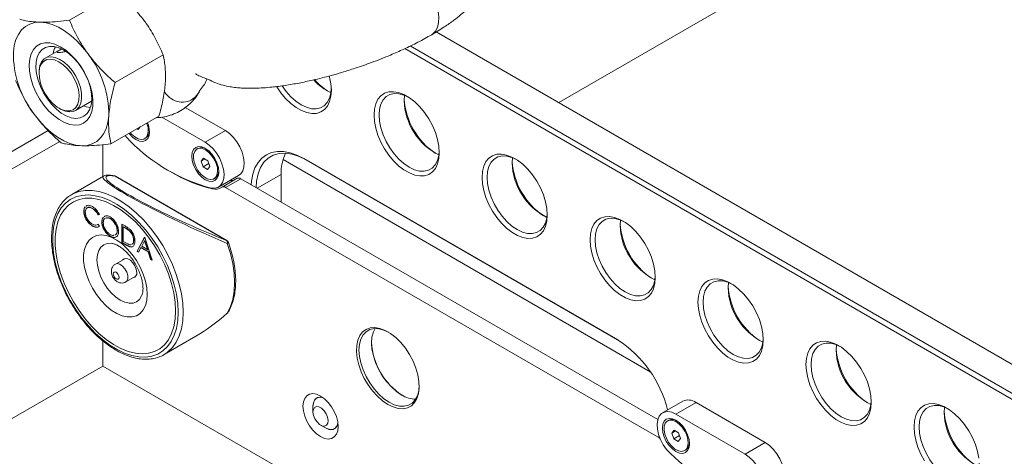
# Model space of a CAD drawing. Header units: millimetres. Extents: x -1492 to 1019, y -120 to 1280.
# Tile 13 of 20: x 436 to 714, y 721 to 844. Entities that reach past the tile are written whole.
import ezdxf

# ---------------------------------------------------------------- set-up
doc = ezdxf.new("R2010")
doc.units = ezdxf.units.MM

msp = doc.modelspace()

# ---------------------------------------------------------------- linework, layer by layer
at = {"color": 7, "linetype": 'Continuous', "lineweight": 15}
for p, q in [((588.24, 820.82), (683.68, 875.92)), ((464.02, 851.82), (450.5, 844.01)), ((904.93, 638), (553.77, 840.72)), ((448.24, 835.96), (443.68, 833.33)), ((899.88, 631.11), (544.92, 836.03)), ((546.46, 836.77), (900.6, 632.33)), ((476.87, 834.27), (463.34, 826.46)), ((441.92, 829.44), (441.92, 829.03)), ((452.18, 818.61), (456.74, 821.24)), ((544.73, 821.44), (544.84, 822.9)), ((447.58, 819.23), (447.93, 819.03)), ((494.38, 812.95), (483.1, 819.46)), ((475.7, 817.04), (462.17, 809.23)), ((488.72, 809.68), (476.53, 816.72)), ((444.52, 812.97), (254.41, 703.22)), ((469.86, 813.27), (469.53, 813.48)), ((470.43, 814), (469.86, 813.27)), ((494.38, 812.95), (488.72, 809.68)), ((447.74, 809.93), (255.17, 698.77)), ((471.69, 810.69), (472.03, 810.88)), ((459.88, 800.61), (459.88, 808.99)), ((486.73, 807.97), (486.39, 807.77)), ((487.57, 804.35), (488.22, 805.19)), ((488.6, 804.95), (487.57, 804.35)), ((488.15, 802.76), (487.57, 804.35)), ((488.22, 805.19), (489.45, 804.43)), ((489.45, 804.43), (490.03, 802.84)), ((510.63, 804.79), (614.02, 745.1)), ((516.45, 805.11), (604.84, 754.08)), ((516.45, 805.11), (517.16, 804.7)), ((604.9, 754.05), (517.16, 804.7)), ((575.14, 803.88), (575.24, 805.34)), ((489.72, 803.67), (488.15, 802.76)), ((489.38, 802), (488.15, 802.76)), ((490.03, 802.84), (489.38, 802)), ((460.04, 800.11), (451.12, 794.96)), ((459.88, 800.61), (459.88, 800.02)), ((494.75, 782.05), (463.36, 800.16)), ((494.81, 782.02), (463.43, 800.14)), ((491.21, 799.42), (491.55, 799.62)), ((492.47, 797.06), (498.13, 800.33)), ((497.7, 799.53), (493.45, 797.08)), ((498.7, 799.43), (494.45, 796.98)), ((498.7, 799.43), (616.13, 731.64)), ((510.08, 792.86), (510.08, 800.61)), ((494.45, 796.98), (616.23, 726.69)), ((454.61, 790.3), (454.54, 790.26)), ((455.24, 791.69), (455.39, 791.82)), ((457, 791.08), (456.93, 791.04)), ((455.18, 788.12), (455.11, 788.08)), ((458.92, 789.34), (458.56, 789.24)), ((458.63, 789.28), (458.56, 789.24)), ((458.99, 789.39), (458.63, 789.28)), ((460.32, 788.78), (460.47, 788.92)), ((462.03, 788.18), (461.96, 788.14)), ((605.54, 786.33), (605.65, 787.79)), ((457.03, 786.15), (456.96, 786.11)), ((458.38, 786.52), (458.63, 786.62)), ((458.56, 786.58), (458.92, 786.07)), ((458.83, 786.01), (458.66, 785.91)), ((459.68, 787.32), (459.61, 787.28)), ((464, 784.86), (463.92, 784.82)), ((465.25, 786.64), (466.16, 786.12)), ((465.25, 781.46), (465.25, 786.64)), ((465.32, 781.5), (465.32, 786.6)), ((465.72, 785.92), (465.65, 785.88)), ((465.65, 785.88), (465.65, 781.76)), ((465.97, 785.69), (465.65, 785.88)), ((466.04, 785.73), (465.72, 785.92)), ((466.04, 785.73), (465.97, 785.69)), ((467.42, 784.79), (467.35, 784.75)), ((462.05, 783.25), (461.97, 783.21)), ((468.6, 782.13), (468.53, 782.09)), ((469.51, 779), (471.64, 782.95)), ((469.58, 779.04), (471.68, 782.93)), ((471.66, 781.93), (470.85, 780.42)), ((471.64, 782.95), (471.7, 782.92)), ((471.73, 781.97), (471.66, 781.93)), ((472.45, 779.49), (471.66, 781.93)), ((471.7, 782.92), (473.77, 776.54)), ((472.53, 779.53), (471.73, 781.97)), ((465.32, 781.5), (465.25, 781.46)), ((466.64, 780.65), (465.25, 781.46)), ((466.71, 780.69), (465.32, 781.5)), ((465.65, 781.76), (466.17, 781.46)), ((466.71, 780.69), (466.64, 780.65)), ((469.58, 779.04), (469.51, 779)), ((469.98, 778.81), (469.58, 779.04)), ((470.63, 780.01), (469.95, 778.74)), ((470.7, 780.05), (470.63, 780.01)), ((472.67, 778.84), (470.63, 780.01)), ((472.74, 778.88), (470.7, 780.05)), ((470.85, 780.42), (472.45, 779.49)), ((472.53, 779.53), (472.45, 779.49)), ((466.24, 777.01), (463.42, 775.38)), ((469.95, 778.74), (469.51, 779)), ((472.74, 778.88), (472.67, 778.84)), ((473.33, 776.79), (472.67, 778.84)), ((473.4, 776.83), (472.74, 778.88)), ((473.4, 776.83), (473.33, 776.79)), ((473.77, 776.54), (473.33, 776.79)), ((473.74, 776.64), (473.4, 776.83)), ((466.32, 770.36), (469.14, 771.99)), ((635.95, 768.78), (636.05, 770.24)), ((470.91, 766.67), (470.96, 766.8)), ((477.12, 749.93), (486.04, 755.07)), ((459.88, 746.72), (459.88, 753.77)), ((666.36, 751.23), (666.46, 752.68)), ((477.8, 750.36), (477.12, 749.93)), ((255.17, 628.54), (459.88, 746.72)), ((780.44, 561.66), (459.88, 746.72)), ((519.06, 735.42), (519.06, 733.78)), ((623.15, 736.82), (617.49, 733.55)), ((626.9, 736.44), (621.24, 733.18)), ((646.41, 725.18), (626.9, 736.44)), ((696.76, 733.67), (696.86, 735.13)), ((640.75, 721.92), (621.24, 733.18)), ((521.18, 730.11), (522.6, 729.29)), ((619.24, 731.47), (618.9, 731.27)), ((620.08, 727.86), (620.73, 728.69)), ((621.11, 728.45), (620.08, 727.86)), ((620.66, 726.26), (620.08, 727.86)), ((622.24, 727.18), (620.66, 726.26)), ((620.73, 728.69), (621.96, 727.93)), ((622.54, 726.34), (621.89, 725.51)), ((621.96, 727.93), (622.54, 726.34)), ((621.89, 725.51), (620.66, 726.26)), ((646.41, 725.18), (640.75, 721.92)), ((623.72, 722.92), (624.06, 723.12))]:
    msp.add_line(p, q, dxfattribs=at)
at = {"color": 8, "linetype": 'Continuous', "lineweight": 15}
for p, q in [((510.08, 800.61), (503.37, 796.73)), ((490.99, 796.71), (490.73, 796.56)), ((616.23, 726.69), (616.56, 726.88))]:
    msp.add_line(p, q, dxfattribs=at)
at = {"color": 8, "linetype": 'Continuous', "lineweight": 15, "flags": 128}
for points in [[(553.83, 848.28), (554.29, 846.53), (554.5, 844.86), (554.44, 843.33), (554.12, 841.99), (553.55, 840.9), (552.75, 840.1), (552.46, 839.96)], [(463.36, 800.16), (463.42, 800.14), (463.43, 800.14)], [(451.19, 795), (451.51, 795.17), (453.14, 795.81), (454.93, 796.14), (456.84, 796.14), (458.85, 795.83), (460.93, 795.19), (463.05, 794.25), (465.19, 793.02), (467.32, 791.51), (469.4, 789.74), (471.4, 787.73), (473.32, 785.52), (475.1, 783.13), (476.74, 780.6), (478.21, 777.96), (479.48, 775.24), (480.55, 772.49), (481.4, 769.73), (482.01, 767.01), (482.38, 764.37), (482.51, 761.83)], [(494.81, 782.02), (494.81, 782.02), (494.75, 782.05)], [(462.56, 781.2), (462.27, 781.24), (461.14, 781.19), (460.14, 780.83), (459.33, 780.15), (458.73, 779.19), (458.35, 777.99), (458.23, 776.59), (458.35, 775.05), (458.73, 773.41), (459.33, 771.76), (460.14, 770.15), (461.14, 768.63), (462.27, 767.28), (463.49, 766.14), (464.77, 765.26), (466.04, 764.67), (467.27, 764.39), (468.4, 764.44), (469.39, 764.81), (470.21, 765.48), (470.81, 766.44), (470.91, 766.67)], [(495.25, 781.49), (495.25, 781.45), (495.23, 781.39), (495.16, 781.32), (495.06, 781.25), (494.94, 781.17)], [(463.41, 775.38), (463.95, 775.52), (464.67, 775.34), (465.42, 774.83), (466.1, 774.05), (466.61, 773.12), (466.88, 772.15), (466.88, 771.28), (466.61, 770.62), (466.32, 770.36)], [(482.51, 761.83), (482.38, 759.44), (482.01, 757.22), (481.4, 755.21), (480.55, 753.43), (479.48, 751.91), (478.21, 750.67), (477.8, 750.36)]]:
    msp.add_lwpolyline(points, dxfattribs=at)
at = {"color": 7, "linetype": 'Continuous', "lineweight": 15, "flags": 128}
for points in [[(442.28, 843.47), (440.75, 843.35), (439.34, 842.94), (438.08, 842.25), (437, 841.27), (436.1, 840.04), (435.41, 838.56), (434.94, 836.88), (434.69, 835.01)], [(455.72, 834.54), (454.2, 836.45), (452.58, 838.19), (450.88, 839.71), (449.14, 841), (447.37, 842.04), (445.63, 842.81), (443.92, 843.28), (442.28, 843.47)], [(452.01, 814.49), (453.32, 814.62), (454.49, 815.09), (455.47, 815.87), (456.23, 816.95), (456.77, 818.29), (457.05, 819.85), (457.08, 821.59), (456.85, 823.46), (456.37, 825.41), (455.65, 827.37), (454.72, 829.3), (453.6, 831.14), (452.31, 832.83), (450.91, 834.32), (449.43, 835.58), (447.91, 836.57), (446.39, 837.25), (444.93, 837.61), (443.56, 837.64), (442.32, 837.34), (441.24, 836.72), (440.37, 835.78), (439.71, 834.57), (439.3, 833.12), (439.14, 831.46), (439.24, 829.64), (439.6, 827.73), (440.2, 825.77), (441.03, 823.81), (442.06, 821.92), (443.27, 820.15), (444.62, 818.55), (446.06, 817.17), (447.57, 816.05), (449.09, 815.21), (450.59, 814.68), (452.01, 814.49)], [(452.31, 816.39), (450.99, 816.58), (449.61, 817.09), (448.2, 817.91), (446.81, 819), (445.49, 820.33), (444.28, 821.86), (443.22, 823.55), (442.35, 825.33), (441.68, 827.14), (441.25, 828.94), (441.06, 830.66), (441.12, 832.25), (441.44, 833.66), (441.99, 834.83), (442.77, 835.74), (443.74, 836.35), (444.88, 836.65), (446.15, 836.62), (447.51, 836.27), (448.91, 835.6), (450.32, 834.65), (451.67, 833.43), (452.94, 831.99), (454.08, 830.38), (455.05, 828.64), (455.83, 826.83), (456.38, 825.02), (456.69, 823.25), (456.76, 821.59), (456.57, 820.09), (456.13, 818.79), (455.46, 817.75), (454.58, 816.98), (453.52, 816.52), (452.31, 816.39)], [(441.92, 829.44), (441.94, 829.95), (442.16, 831.25), (442.64, 832.32), (443.35, 833.11), (444.26, 833.58), (445.33, 833.73)], [(445.13, 833.07), (444.09, 832.92), (443.21, 832.44), (442.54, 831.65), (442.1, 830.58), (441.92, 829.28), (442.01, 827.83), (442.35, 826.27), (442.94, 824.69), (443.75, 823.17), (444.73, 821.76), (445.85, 820.54), (447.05, 819.57), (448.27, 818.88), (449.46, 818.52), (450.56, 818.49), (451.53, 818.81), (452.31, 819.45), (452.86, 820.39), (453.17, 821.57), (453.22, 822.96), (453, 824.47), (452.53, 826.05), (451.83, 827.61), (450.93, 829.09), (449.88, 830.41), (448.71, 831.51), (447.49, 832.34), (446.28, 832.87), (445.13, 833.07)], [(445.33, 833.73), (446.51, 833.53), (447.75, 833.01), (449.01, 832.18), (450.21, 831.07), (451.32, 829.74), (452.28, 828.25), (453.05, 826.66), (453.59, 825.04), (453.89, 823.46), (453.92, 821.99), (453.7, 820.69), (453.22, 819.62), (452.51, 818.83), (451.6, 818.35), (450.53, 818.21), (449.35, 818.4), (448.11, 818.93), (447.93, 819.03)], [(523.66, 828.28), (523.73, 828.03), (524.1, 826.11), (524.23, 824.3), (524.1, 822.62), (523.73, 821.14), (523.12, 819.88), (522.29, 818.89), (521.26, 818.2), (520.06, 817.81), (518.73, 817.75), (517.29, 818.01), (515.79, 818.58), (514.28, 819.46), (512.78, 820.61), (511.34, 822.01), (510.01, 823.62), (508.85, 825.32)], [(510.38, 825.52), (511.5, 823.97), (512.84, 822.48), (514.27, 821.21), (515.74, 820.21), (517.22, 819.51), (518.64, 819.13), (519.98, 819.08), (521.2, 819.36), (522.24, 819.96), (523.09, 820.87), (523.72, 822.06), (524.1, 823.48), (524.22, 824.72)], [(536.25, 817.36), (536.37, 819.03), (536.75, 820.51), (537.36, 821.77), (538.19, 822.76), (539.21, 823.45), (540.41, 823.84), (541.75, 823.9), (543.18, 823.64), (544.68, 823.07), (546.2, 822.19), (547.7, 821.04), (549.13, 819.64), (550.47, 818.03), (551.67, 816.26), (552.69, 814.38), (553.52, 812.43), (554.13, 810.48), (554.51, 808.56), (554.63, 806.74), (554.51, 805.07), (554.13, 803.58), (553.52, 802.33), (552.69, 801.34), (551.67, 800.65), (550.47, 800.26), (549.13, 800.2), (547.7, 800.46), (546.2, 801.03), (544.68, 801.91), (543.18, 803.06), (541.75, 804.46), (540.41, 806.06), (539.21, 807.83), (538.19, 809.72), (537.36, 811.66), (536.75, 813.62), (536.37, 815.54), (536.25, 817.36)], [(545.8, 822.45), (544.67, 822.96), (543.25, 823.34), (541.9, 823.39), (540.69, 823.11), (539.65, 822.51), (538.8, 821.6), (538.17, 820.41), (537.79, 818.98), (537.66, 817.36)], [(454.4, 819.89), (455.17, 819.64), (456.45, 819.45)], [(440.53, 817.62), (442.04, 815.71), (443.66, 813.97), (445.36, 812.45), (447.11, 811.15), (448.87, 810.12), (450.62, 809.35), (452.32, 808.87), (453.96, 808.69)], [(453.96, 808.69), (455.49, 808.8), (456.9, 809.21), (458.16, 809.91), (459.25, 810.89), (460.14, 812.12), (460.83, 813.59), (461.31, 815.28), (461.55, 817.15)], [(537.66, 817.36), (537.79, 815.58), (538.17, 813.71), (538.8, 811.8), (539.65, 809.91), (540.69, 808.1), (541.9, 806.42), (543.25, 804.93), (544.67, 803.66), (546.15, 802.66), (547.62, 801.96), (549.05, 801.57), (550.39, 801.52), (551.6, 801.8), (552.65, 802.41), (553.5, 803.32), (554.12, 804.5), (554.5, 805.93), (554.63, 807.16)], [(473.03, 812.62), (472.9, 811.55), (472.52, 810.71), (471.91, 810.14), (471.12, 809.9), (470.2, 809.99), (469.21, 810.41), (468.22, 811.13), (467.3, 812.1), (467.25, 812.16)], [(467.66, 812.34), (467.96, 811.99), (468.86, 811.2), (469.79, 810.68), (470.68, 810.47), (471.47, 810.58), (472.09, 811.01), (472.51, 811.73), (472.68, 812.68), (472.61, 813.79), (472.29, 814.98)], [(498.13, 800.33), (498.7, 800.78), (499.27, 801.62), (499.6, 802.71), (499.68, 804), (499.51, 805.42), (499.09, 806.91), (498.45, 808.39), (497.62, 809.8), (496.63, 811.07), (495.53, 812.14), (494.38, 812.95)], [(466.18, 811.55), (466.6, 810.99), (467.67, 809.85)], [(490.27, 796.81), (491.33, 796.72), (492.27, 796.96), (493.04, 797.51), (493.61, 798.35), (493.94, 799.44), (494.02, 800.73), (493.85, 802.15), (493.44, 803.64), (492.8, 805.13), (491.96, 806.54), (490.97, 807.81), (489.87, 808.87), (488.72, 809.68)], [(492.55, 801.35), (492.41, 800.28), (492.03, 799.44), (491.43, 798.88), (490.64, 798.63), (489.72, 798.73), (488.73, 799.15), (487.74, 799.87), (486.82, 800.84), (486.03, 802), (485.42, 803.26), (485.04, 804.54), (484.91, 805.76), (485.04, 806.83), (485.42, 807.67), (486.03, 808.23), (486.82, 808.48), (487.74, 808.38), (488.73, 807.96), (489.72, 807.24), (490.64, 806.27), (491.43, 805.11), (492.03, 803.85), (492.41, 802.57), (492.55, 801.35)], [(491.8, 803.72), (491.26, 804.9), (490.53, 805.98), (489.67, 806.89), (488.75, 807.56), (487.84, 807.93), (486.99, 807.98), (486.28, 807.7), (485.75, 807.12), (485.45, 806.28), (485.4, 805.24), (485.6, 804.07), (486.04, 802.88), (486.68, 801.73), (487.48, 800.73), (488.38, 799.93), (489.31, 799.41), (490.2, 799.2), (490.98, 799.31), (491.61, 799.75), (492.02, 800.46), (492.2, 801.41), (492.13, 802.53), (491.8, 803.72)], [(501.64, 797.73), (501.73, 798.7), (502.11, 800.68), (502.73, 802.44), (503.59, 803.96), (504.67, 805.2), (505.95, 806.14), (507.41, 806.78), (509.02, 807.09), (510.77, 807.08), (512.61, 806.74), (514.51, 806.08), (516.45, 805.11)], [(517.16, 804.7), (515.14, 805.69), (513.17, 806.34), (511.28, 806.61), (509.51, 806.52), (507.89, 806.05), (506.47, 805.23), (505.26, 804.06), (504.29, 802.58), (503.59, 800.8), (503.16, 798.77), (503.02, 796.94)], [(566.65, 799.8), (566.78, 801.48), (567.15, 802.96), (567.76, 804.22), (568.59, 805.2), (569.62, 805.9), (570.82, 806.29), (572.15, 806.35), (573.59, 806.09), (575.09, 805.51), (576.6, 804.64), (578.1, 803.48), (579.54, 802.09), (580.87, 800.48), (582.07, 798.71), (583.1, 796.83), (583.93, 794.88), (584.54, 792.92), (584.91, 791.01), (585.04, 789.19), (584.91, 787.51), (584.54, 786.03), (583.93, 784.78), (583.1, 783.79), (582.07, 783.09), (580.87, 782.71), (579.54, 782.64), (578.1, 782.9), (576.6, 783.48), (575.09, 784.36), (573.59, 785.51), (572.15, 786.91), (570.82, 788.51), (569.62, 790.28), (568.59, 792.16), (567.76, 794.11), (567.15, 796.07), (566.78, 797.98), (566.65, 799.8)], [(576.21, 804.89), (575.08, 805.4), (573.65, 805.79), (572.31, 805.84), (571.1, 805.56), (570.05, 804.96), (569.2, 804.05), (568.58, 802.86), (568.2, 801.43), (568.07, 799.8)], [(568.07, 799.8), (568.2, 798.03), (568.58, 796.16), (569.2, 794.25), (570.05, 792.36), (571.1, 790.55), (572.31, 788.87), (573.65, 787.37), (575.08, 786.11), (576.55, 785.11), (578.03, 784.4), (579.46, 784.02), (580.8, 783.97), (582.01, 784.25), (583.05, 784.85), (583.9, 785.76), (584.53, 786.95), (584.91, 788.38), (585.03, 789.61)], [(481.09, 761.83), (480.97, 764.32), (480.6, 766.91), (479.99, 769.58), (479.14, 772.28), (478.08, 774.97), (476.81, 777.63), (475.35, 780.21), (473.72, 782.67), (471.95, 784.98), (470.06, 787.12), (468.08, 789.04), (466.03, 790.72), (463.94, 792.14), (461.85, 793.27), (459.77, 794.11), (457.75, 794.64), (455.81, 794.85), (453.98, 794.74), (452.28, 794.32), (450.73, 793.58), (449.36, 792.53), (448.19, 791.2), (447.24, 789.6), (446.51, 787.76), (446.02, 785.69), (445.77, 783.43), (445.77, 781.01), (446.02, 778.47), (446.51, 775.83), (447.24, 773.14), (448.19, 770.44), (449.36, 767.76), (450.73, 765.14), (452.28, 762.61), (453.98, 760.22), (455.81, 757.99), (457.75, 755.96), (459.77, 754.16), (461.85, 752.61), (463.94, 751.33), (466.03, 750.34), (468.08, 749.65), (470.06, 749.28), (471.95, 749.23), (473.72, 749.5), (475.35, 750.08), (476.81, 750.98), (478.08, 752.17), (479.14, 753.63), (479.99, 755.36), (480.6, 757.32), (480.97, 759.49), (481.09, 761.83)], [(480.39, 762.24), (480.26, 764.72), (479.87, 767.31), (479.24, 769.98), (478.37, 772.67), (477.27, 775.36), (475.96, 778), (474.46, 780.54), (472.79, 782.96), (470.98, 785.21), (469.06, 787.26), (467.05, 789.08), (464.98, 790.64), (462.89, 791.92), (460.81, 792.9), (458.77, 793.56), (456.8, 793.9), (454.93, 793.9), (453.19, 793.58), (451.6, 792.92), (450.19, 791.95), (448.99, 790.68), (448, 789.13), (447.24, 787.31), (446.73, 785.27), (446.48, 783.02), (446.48, 780.61), (446.73, 778.06), (447.24, 775.43), (448, 772.74), (448.99, 770.05), (450.19, 767.38), (451.6, 764.79), (453.19, 762.3), (454.93, 759.96), (456.8, 757.81), (458.77, 755.87), (460.81, 754.17), (462.89, 752.75), (464.98, 751.62), (467.05, 750.8), (469.06, 750.3), (470.98, 750.13), (472.79, 750.29), (474.46, 750.78), (475.96, 751.59), (477.27, 752.72), (478.37, 754.13), (479.24, 755.82), (479.87, 757.75), (480.26, 759.9), (480.39, 762.24)], [(480.39, 762.24), (480.26, 764.72), (479.87, 767.31), (479.24, 769.98), (478.37, 772.67), (477.27, 775.36), (475.96, 778), (474.46, 780.54), (472.79, 782.96), (470.98, 785.21), (469.06, 787.26), (467.05, 789.08), (464.98, 790.64), (462.89, 791.92), (460.81, 792.9), (458.77, 793.56), (456.8, 793.9), (454.93, 793.9), (453.19, 793.58), (451.6, 792.92), (450.19, 791.95), (448.99, 790.68), (448, 789.13), (447.24, 787.31), (446.73, 785.27), (446.48, 783.02), (446.48, 780.61), (446.73, 778.06), (447.24, 775.43), (448, 772.74), (448.99, 770.05), (450.19, 767.38), (451.6, 764.79), (453.19, 762.3), (454.93, 759.96), (456.8, 757.81), (458.77, 755.87), (460.81, 754.17), (462.89, 752.75), (464.98, 751.62), (467.05, 750.8), (469.06, 750.3), (470.98, 750.13), (472.79, 750.29), (474.46, 750.78), (475.96, 751.59), (477.27, 752.72), (478.37, 754.13), (479.24, 755.82), (479.87, 757.75), (480.26, 759.9), (480.39, 762.24)], [(597.06, 782.25), (597.18, 783.92), (597.56, 785.41), (598.17, 786.66), (599, 787.65), (600.03, 788.35), (601.22, 788.73), (602.56, 788.8), (603.99, 788.54), (605.49, 787.96), (607.01, 787.08), (608.51, 785.93), (609.94, 784.53), (611.28, 782.93), (612.48, 781.16), (613.51, 779.28), (614.34, 777.33), (614.95, 775.37), (615.32, 773.46), (615.44, 771.64), (615.32, 769.96), (614.95, 768.48), (614.34, 767.22), (613.51, 766.24), (612.48, 765.54), (611.28, 765.15), (609.94, 765.09), (608.51, 765.35), (607.01, 765.93), (605.49, 766.8), (603.99, 767.96), (602.56, 769.35), (601.22, 770.96), (600.03, 772.73), (599, 774.61), (598.17, 776.56), (597.56, 778.52), (597.18, 780.43), (597.06, 782.25)], [(606.61, 787.34), (605.49, 787.85), (604.06, 788.23), (602.72, 788.29), (601.5, 788.01), (600.46, 787.4), (599.61, 786.49), (598.98, 785.31), (598.6, 783.88), (598.47, 782.25)], [(472.37, 766.87), (472.24, 768.69), (471.86, 770.61), (471.23, 772.56), (470.38, 774.51), (469.33, 776.38), (468.11, 778.13), (466.75, 779.7), (465.3, 781.05), (463.8, 782.15), (462.28, 782.95), (460.79, 783.43), (459.38, 783.59), (458.09, 783.42), (456.95, 782.92), (456, 782.11), (455.26, 781), (454.75, 779.64), (454.49, 778.06), (454.49, 776.31), (454.75, 774.43), (455.26, 772.49), (456, 770.53), (456.95, 768.61), (458.09, 766.8), (459.38, 765.13), (460.79, 763.66), (462.28, 762.44), (463.8, 761.49), (465.3, 760.84), (466.75, 760.51), (468.11, 760.52), (469.33, 760.86), (470.38, 761.52), (471.23, 762.48), (471.86, 763.72), (472.24, 765.19), (472.37, 766.87)], [(598.47, 782.25), (598.6, 780.47), (598.98, 778.6), (599.61, 776.69), (600.46, 774.81), (601.5, 772.99), (602.72, 771.32), (604.06, 769.82), (605.49, 768.55), (606.96, 767.55), (608.43, 766.85), (609.86, 766.47), (611.2, 766.42), (612.41, 766.7), (613.46, 767.3), (614.31, 768.21), (614.93, 769.4), (615.31, 770.83), (615.44, 772.06)], [(494.94, 761.61), (495.83, 763.42), (496.48, 765.47), (496.87, 767.74), (497, 770.2), (496.87, 772.81), (496.48, 775.53), (495.83, 778.33), (494.94, 781.17)], [(469.43, 773.06), (469.3, 773.97), (468.93, 774.92), (468.37, 775.79), (467.67, 776.48), (466.94, 776.9), (466.24, 777.01), (465.68, 776.79), (465.47, 776.57)], [(462.87, 772.25), (462.82, 772.65), (462.88, 772.96), (463.07, 773.16), (463.33, 773.2), (463.65, 773.09), (463.95, 772.83), (464.21, 772.47), (464.39, 772.06), (464.44, 771.67), (464.37, 771.35), (464.19, 771.16), (463.92, 771.11), (463.61, 771.23), (463.3, 771.49), (463.04, 771.85), (462.87, 772.25)], [(627.46, 764.7), (627.59, 766.37), (627.96, 767.86), (628.57, 769.11), (629.4, 770.1), (630.43, 770.79), (631.63, 771.18), (632.96, 771.24), (634.4, 770.98), (635.9, 770.41), (637.42, 769.53), (638.91, 768.38), (640.35, 766.98), (641.68, 765.37), (642.88, 763.61), (643.91, 761.72), (644.74, 759.78), (645.35, 757.82), (645.72, 755.9), (645.85, 754.08), (645.72, 752.41), (645.35, 750.92), (644.74, 749.67), (643.91, 748.68), (642.88, 747.99), (641.68, 747.6), (640.35, 747.54), (638.91, 747.8), (637.42, 748.37), (635.9, 749.25), (634.4, 750.4), (632.96, 751.8), (631.63, 753.41), (630.43, 755.18), (629.4, 757.06), (628.57, 759.01), (627.96, 760.96), (627.59, 762.88), (627.46, 764.7)], [(637.02, 769.79), (635.89, 770.3), (634.46, 770.68), (633.12, 770.73), (631.91, 770.45), (630.86, 769.85), (630.02, 768.94), (629.39, 767.75), (629.01, 766.32), (628.88, 764.7)], [(628.88, 764.7), (629.01, 762.92), (629.39, 761.05), (630.02, 759.14), (630.86, 757.25), (631.91, 755.44), (633.12, 753.76), (634.46, 752.27), (635.89, 751), (637.36, 750), (638.84, 749.3), (640.27, 748.92), (641.61, 748.86), (642.82, 749.14), (643.86, 749.75), (644.71, 750.66), (645.34, 751.84), (645.72, 753.27), (645.84, 754.5)], [(494.97, 761.6), (494.96, 761.6), (494.94, 761.61)], [(540.14, 735.91), (538.64, 736.92), (537.19, 738.19), (535.83, 739.69), (534.58, 741.38), (533.5, 743.2), (532.61, 745.11), (531.94, 747.04), (531.5, 748.95), (531.31, 750.78), (531.37, 752.47), (531.69, 753.98), (532.24, 755.27), (533.03, 756.29), (534.02, 757.01), (535.19, 757.43), (536.5, 757.52), (537.91, 757.28), (539.39, 756.72), (540.89, 755.85), (542.36, 754.71), (543.78, 753.31), (545.09, 751.71), (546.25, 749.95), (547.24, 748.08), (548.03, 746.15), (548.59, 744.22), (548.9, 742.35), (548.97, 740.58), (548.78, 738.98), (548.34, 737.57), (547.66, 736.42), (546.77, 735.54), (545.69, 734.97), (544.45, 734.71), (543.08, 734.79), (541.63, 735.19), (540.14, 735.91)], [(540.32, 756.21), (539.02, 756.82), (537.59, 757.2), (536.25, 757.25), (535.04, 756.97), (533.99, 756.37), (533.14, 755.46), (532.52, 754.27), (532.13, 752.84), (532.01, 751.22), (532.13, 749.44), (532.52, 747.57), (533.14, 745.66), (533.99, 743.77), (535.04, 741.96), (536.25, 740.28), (537.59, 738.79), (539.02, 737.52), (540.49, 736.52)], [(544.03, 738.56), (542.55, 739.56), (541.12, 740.83), (539.78, 742.32), (538.57, 744), (537.53, 745.81), (536.68, 747.7), (536.05, 749.61), (535.67, 751.48), (535.54, 753.26), (535.67, 754.88), (536.05, 756.31), (536.53, 757.27)], [(657.87, 747.14), (658, 748.82), (658.37, 750.3), (658.98, 751.56), (659.81, 752.55), (660.84, 753.24), (662.03, 753.63), (663.37, 753.69), (664.81, 753.43), (666.3, 752.85), (667.82, 751.98), (669.32, 750.83), (670.76, 749.43), (672.09, 747.82), (673.29, 746.05), (674.32, 744.17), (675.15, 742.22), (675.76, 740.27), (676.13, 738.35), (676.25, 736.53), (676.13, 734.86), (675.76, 733.37), (675.15, 732.12), (674.32, 731.13), (673.29, 730.43), (672.09, 730.05), (670.76, 729.99), (669.32, 730.25), (667.82, 730.82), (666.3, 731.7), (664.81, 732.85), (663.37, 734.25), (662.03, 735.85), (660.84, 737.62), (659.81, 739.51), (658.98, 741.45), (658.37, 743.41), (658, 745.33), (657.87, 747.14)], [(667.42, 752.24), (666.3, 752.75), (664.87, 753.13), (663.53, 753.18), (662.32, 752.9), (661.27, 752.3), (660.42, 751.39), (659.8, 750.2), (659.41, 748.77), (659.28, 747.14)], [(659.28, 747.14), (659.41, 745.37), (659.8, 743.5), (660.42, 741.59), (661.27, 739.7), (662.32, 737.89), (663.53, 736.21), (664.87, 734.71), (666.3, 733.45), (667.77, 732.45), (669.24, 731.75), (670.67, 731.36), (672.01, 731.31), (673.22, 731.59), (674.27, 732.2), (675.12, 733.1), (675.74, 734.29), (676.13, 735.72), (676.25, 736.95)], [(540.49, 736.52), (541.96, 735.82), (543.39, 735.44), (544.73, 735.38), (545.94, 735.66), (546.99, 736.27), (547.84, 737.18), (548.46, 738.36), (548.85, 739.79), (548.97, 741.22)], [(521.18, 726.84), (520.08, 727.62), (519.04, 728.65), (518.1, 729.87), (517.31, 731.23), (516.72, 732.65), (516.36, 734.07), (516.23, 735.42), (516.36, 736.62), (516.72, 737.61), (517.31, 738.36), (518.1, 738.81), (519.04, 738.95), (520.08, 738.77), (521.18, 738.28), (522.28, 737.5), (523.33, 736.47), (524.27, 735.25), (525.05, 733.89), (525.64, 732.47), (526.01, 731.05), (526.13, 729.7), (526.01, 728.5), (525.64, 727.51), (525.05, 726.76), (524.27, 726.31), (523.33, 726.17), (522.28, 726.35), (521.18, 726.84)], [(519.06, 735.42), (519.16, 736.32), (519.51, 737.15), (520.09, 737.7), (520.86, 737.93), (521.75, 737.83), (521.95, 737.76)], [(521.95, 737.76), (521.19, 737.93), (520.37, 737.83), (519.71, 737.4), (519.27, 736.67), (519.07, 735.69), (519.06, 735.42)], [(519.06, 733.69), (519.22, 732.77), (519.61, 731.83), (520.19, 730.97), (520.89, 730.3), (521.63, 729.91), (522.31, 729.83), (522.86, 730.09), (523.2, 730.64), (523.3, 731.42), (523.15, 732.34), (522.76, 733.29), (522.18, 734.15), (521.48, 734.82), (520.74, 735.21), (520.06, 735.29), (519.51, 735.03), (519.16, 734.48), (519.06, 733.69)], [(688.28, 729.59), (688.4, 731.27), (688.77, 732.75), (689.38, 734), (690.21, 734.99), (691.24, 735.69), (692.44, 736.07), (693.78, 736.14), (695.21, 735.88), (696.71, 735.3), (698.23, 734.43), (699.72, 733.27), (701.16, 731.87), (702.5, 730.27), (703.69, 728.5), (704.72, 726.62), (705.55, 724.67), (706.16, 722.71), (706.54, 720.8)], [(697.83, 734.68), (696.7, 735.19), (695.27, 735.58), (693.93, 735.63), (692.72, 735.35), (691.68, 734.74), (690.83, 733.83), (690.2, 732.65), (689.82, 731.22), (689.69, 729.59)], [(621.24, 733.18), (620.09, 733.7), (618.99, 733.9), (618, 733.77), (617.17, 733.33), (616.53, 732.58), (616.11, 731.57), (615.94, 730.35), (616.03, 728.97), (616.36, 727.49), (616.92, 726), (617.69, 724.55), (618.63, 723.23), (619.7, 722.09)], [(625.06, 724.85), (624.93, 723.79), (624.55, 722.94), (623.94, 722.38), (623.15, 722.14), (622.23, 722.23), (621.24, 722.65), (620.25, 723.37), (619.33, 724.34), (618.54, 725.5), (617.93, 726.76), (617.55, 728.05), (617.42, 729.26), (617.55, 730.33), (617.93, 731.17), (618.54, 731.73), (619.33, 731.98), (620.25, 731.89), (621.24, 731.47), (622.23, 730.75), (623.15, 729.77), (623.94, 728.62), (624.55, 727.35), (624.93, 726.07), (625.06, 724.85)], [(526.07, 730.62), (525.89, 729.99), (525.42, 729.29), (524.74, 728.89), (523.9, 728.83), (522.97, 729.1), (522.6, 729.29)], [(522.6, 729.29), (523.55, 728.89), (524.43, 728.83), (525.18, 729.1), (525.74, 729.69), (526.06, 730.55), (526.07, 730.62)], [(624.31, 727.22), (623.77, 728.4), (623.04, 729.49), (622.19, 730.4), (621.26, 731.06), (620.35, 731.43), (619.5, 731.48), (618.79, 731.2), (618.26, 730.62), (617.96, 729.78), (617.91, 728.74), (618.11, 727.58), (618.55, 726.38), (619.19, 725.23), (619.99, 724.23), (620.89, 723.43), (621.82, 722.91), (622.71, 722.7), (623.49, 722.82), (624.12, 723.25), (624.54, 723.97), (624.71, 724.92), (624.64, 726.03), (624.31, 727.22)], [(691.24, 720.07), (690.21, 721.95), (689.38, 723.9), (688.77, 725.86), (688.4, 727.77), (688.28, 729.59)], [(689.69, 729.59), (689.82, 727.82), (690.2, 725.95), (690.83, 724.04), (691.68, 722.15), (692.72, 720.34), (693.93, 718.66), (695.27, 717.16), (696.7, 715.89), (698.18, 714.89), (699.65, 714.19), (701.08, 713.81), (702.42, 713.76), (703.63, 714.04), (704.68, 714.64), (705.52, 715.55), (706.15, 716.74), (706.53, 718.17), (706.65, 719.4)], [(650.16, 712.56), (650.73, 713.01), (651.29, 713.86), (651.62, 714.95), (651.71, 716.23), (651.54, 717.66), (651.12, 719.14), (650.48, 720.63), (649.65, 722.04), (648.66, 723.31), (647.56, 724.37), (646.41, 725.18)], [(642.3, 709.04), (643.36, 708.96), (644.3, 709.19), (645.07, 709.75), (645.64, 710.59), (645.97, 711.68), (646.05, 712.97), (645.88, 714.39), (645.46, 715.88), (644.82, 717.36), (643.99, 718.77), (643, 720.04), (641.9, 721.11), (640.75, 721.92)]]:
    msp.add_lwpolyline(points, dxfattribs=at)
at = {"color": 7, "linetype": 'Continuous', "lineweight": 15}
for centre, radius, start, end in [((462.66, 834.72), 27.97, 179.416, 217.6956), ((451.92, 833.78), 6.07, 152.8404, 172.1658), ((433.58, 817.44), 27.97, 359.4161, 37.6953), ((529.63, 836.2), 13.7, 220.9781, 246.3074), ((532.14, 838.15), 16.67, 221.0282, 237.4048), ((562.44, 821.95), 17.72, 181.6662, 243.4763), ((564.67, 823.15), 19.97, 183.7798, 236.2148), ((465.68, 812.42), 7.35, 1.562, 22.1355), ((470.76, 812.76), 2.27, 304.1675, 2.5861), ((503.71, 846.18), 51.17, 225.2324, 254.773), ((487.71, 805.87), 2.31, 57.9976, 115.2399), ((523.4, 800.96), 13.32, 154.9045, 181.492), ((595.08, 805.6), 19.97, 183.7801, 236.2145), ((500.57, 837.24), 41.85, 239.1954, 256.393), ((490.27, 801.49), 2.27, 304.1675, 2.5851), ((592.85, 804.4), 17.72, 181.6663, 243.4762), ((462.93, 799.27), 1, 60.0027, 81.3063), ((495.86, 802.01), 3.1, 266.5598, 290.7504), ((498.11, 798.63), 0.99, 53.8406, 114.8507), ((491.56, 799.55), 3.11, 254.4465, 305.7631), ((493.88, 796.21), 0.958, 53.253, 121.5439), ((623.25, 786.85), 17.72, 181.6659, 243.4765), ((625.48, 788.04), 19.97, 183.7802, 236.2145), ((494.16, 781.46), 0.831, 339.4627, 45.1633), ((494.31, 781.15), 1, 19.6327, 60.0027), ((468.13, 772.84), 1.32, 280.5986, 9.4447), ((653.66, 769.29), 17.72, 181.666, 243.4765), ((655.89, 770.49), 19.97, 183.7798, 236.2148), ((494.31, 762.35), 1, 311.5503, 328.7614), ((587.06, 726.55), 32.77, 13.7899, 57.155), ((554.6, 754.46), 19.08, 183.0121, 236.9826), ((686.29, 752.94), 19.97, 183.7799, 236.2147), ((684.06, 751.74), 17.72, 181.6661, 243.4763), ((548.03, 744.92), 7.51, 237.834, 269.7316), ((624.71, 733.46), 3.7, 53.7551, 114.9347), ((714.47, 734.19), 17.72, 181.6661, 243.4763), ((716.7, 735.39), 19.97, 183.7801, 236.2145), ((620.22, 729.38), 2.31, 57.9992, 115.2382), ((614.92, 724.51), 2.54, 40.4592, 59.0314), ((622.78, 725), 2.27, 304.1657, 2.5849), ((655.74, 758.42), 51.17, 225.2324, 254.773)]:
    msp.add_arc(centre, radius, start, end, dxfattribs=at)
at = {"color": 8, "linetype": 'Continuous', "lineweight": 15}
for centre, radius, start, end in [((462.94, 799.37), 0.904, 62.2074, 81.3035), ((494.62, 762.17), 0.635, 299.6047, 328.4168)]:
    msp.add_arc(centre, radius, start, end, dxfattribs=at)
for centre, major_axis, ratio, start_param, end_param in [((489.04, 786.83), (29.13, -13.14), 0.088087, 3.07834, 4.955906), ((489.47, 787.72), (28.69, -12.22), 0.103836, 2.756774, 3.35293)]:
    msp.add_ellipse(centre, major_axis=major_axis, ratio=ratio, start_param=start_param, end_param=end_param, dxfattribs=at)
at = {"color": 7, "linetype": 'Continuous', "lineweight": 15}
for centre, major_axis, ratio, start_param, end_param in [((489.04, 786.83), (29.13, -13.14), 0.088087, 3.071019, 3.07834), ((489.47, 787.72), (28.69, -12.22), 0.103836, 3.35293, 4.94127), ((489.04, 786.83), (23.38, 33.82), 0.515119, 3.968863, 4.275795)]:
    msp.add_ellipse(centre, major_axis=major_axis, ratio=ratio, start_param=start_param, end_param=end_param, dxfattribs=at)
for points, knots in [([(552.48, 839.93), (553.7, 840.65), (555.94, 842), (558.63, 843.9), (560.61, 845.47), (562.11, 846.81), (563.55, 848.24), (565.06, 850), (566.51, 852.18), (567.58, 854.5), (568.21, 856.84), (568.42, 859.29), (568.17, 861.75), (567.33, 864.34), (565.91, 866.72), (564.01, 868.73), (561.83, 870.26), (559.66, 871.29), (557.38, 872.05), (554.66, 872.63), (551.3, 872.95), (547.51, 872.97), (543.55, 872.65), (539.53, 872.13), (535.63, 871.52), (532.14, 871.11), (529.04, 870.62), (526.47, 869.93), (524.52, 869.54), (523.33, 869.63), (522.92, 869.66), (522.48, 869.85), (522.03, 870.13), (521.44, 870.69), (520.65, 871.6), (519.66, 872.84), (518.56, 874.16), (517.25, 875.17), (516.55, 875.73), (516.21, 876)], [0, 0, 0, 0, 0.042273, 0.078198, 0.107606, 0.130397, 0.151395, 0.180587, 0.213338, 0.245824, 0.274304, 0.299546, 0.326072, 0.354552, 0.384798, 0.416658, 0.44783, 0.475564, 0.500783, 0.537723, 0.580192, 0.62313, 0.665288, 0.70568, 0.745627, 0.776124, 0.809209, 0.840332, 0.867756, 0.893932, 0.909491, 0.914139, 0.92025, 0.928536, 0.939524, 0.954895, 0.972561, 0.986872, 1, 1, 1, 1]), ([(464.02, 851.82), (465.4, 850.58), (468.18, 848.1), (470.49, 845.2), (471.65, 843.74)], [0, 0, 0, 0, 0.4954575, 1, 1, 1, 1]), ([(436.48, 844.32), (436.89, 844.2), (437.89, 843.92), (439.75, 843.59), (441.44, 843.51), (442.28, 843.47)], [0, 0, 0, 0, 0.257245, 0.626379, 1, 1, 1, 1]), ([(442.28, 843.47), (442.94, 843.46), (444.49, 843.46), (447.23, 843.63), (449.41, 843.88), (450.5, 844.01)], [0, 0, 0, 0, 0.2684094, 0.6323731, 1, 1, 1, 1]), ([(450.5, 844.01), (451.2, 842.39), (452.63, 839.12), (454.68, 836.08), (455.72, 834.54)], [0, 0, 0, 0, 0.495458, 1, 1, 1, 1]), ([(471.65, 843.74), (471.8, 843.53), (472.94, 841.95), (474.85, 838.83), (476.19, 835.8), (476.87, 834.27)], [0, 0, 0, 0, 0.070104, 0.530791, 1, 1, 1, 1]), ([(486.11, 829.02), (486.09, 829), (486.01, 828.91), (486.74, 828.5), (487.94, 827.93), (489.62, 827.37), (491.42, 826.41), (493.56, 825.74), (495.48, 825.33), (497.3, 825.07), (499.65, 824.86), (502.92, 824.83), (507.02, 825.11), (511.2, 825.64), (515.04, 826.3), (518.55, 827.04), (521.57, 827.76), (524.31, 828.49), (527.43, 829.38), (531.24, 830.58), (535.86, 832.2), (540.46, 834.02), (544.8, 835.94), (548.75, 837.85), (551.2, 839.21), (552.48, 839.93)], [0, 0, 0, 0, 0.0108655, 0.0446274, 0.0962258, 0.1453279, 0.2013944, 0.2450893, 0.2809582, 0.3077511, 0.3322304, 0.3879496, 0.4523377, 0.5000052, 0.5482643, 0.5929415, 0.6240687, 0.6532143, 0.6872242, 0.7305914, 0.7834468, 0.8459179, 0.8929346, 0.9442719, 1, 1, 1, 1]), ([(448.24, 835.89), (448.16, 835.85), (447.89, 835.72), (447.5, 835.49), (447.14, 835.26), (446.97, 835.1), (447, 835), (447.26, 834.95), (447.71, 834.95), (448.29, 834.99), (448.88, 835.06), (449.24, 835.16), (449.38, 835.2)], [0, 0, 0, 0, 0.041885, 0.152776, 0.261328, 0.370888, 0.483194, 0.59579, 0.7058, 0.814416, 0.924804, 1, 1, 1, 1]), ([(455.72, 834.54), (455.87, 834.33), (457.03, 832.77), (459.47, 829.95), (462.04, 827.63), (463.34, 826.46)], [0, 0, 0, 0, 0.070104, 0.530791, 1, 1, 1, 1]), ([(476.87, 834.27), (477.11, 833.07), (477.59, 830.63), (477.52, 827.79), (477.48, 826.35)], [0, 0, 0, 0, 0.495458, 1, 1, 1, 1]), ([(440.53, 817.62), (440.38, 817.83), (439.23, 819.41), (437.32, 822.53), (435.98, 825.56), (435.31, 827.08)], [0, 0, 0, 0, 0.070108, 0.530795, 1, 1, 1, 1]), ([(463.34, 826.46), (462.91, 824.87), (462.04, 821.65), (461.72, 818.66), (461.55, 817.15)], [0, 0, 0, 0, 0.4954577, 1, 1, 1, 1]), ([(477.48, 826.35), (477.47, 826.14), (477.35, 824.59), (476.89, 821.52), (476.1, 818.54), (475.7, 817.04)], [0, 0, 0, 0, 0.070107, 0.530794, 1, 1, 1, 1]), ([(487.43, 824.49), (487.81, 824.99), (488.59, 825.99), (488.99, 826.98), (489.19, 827.48)], [0, 0, 0, 0, 0.491644, 1, 1, 1, 1]), ([(474.89, 816.57), (475.48, 816.61), (476.82, 816.7), (478.85, 817.2), (480.92, 818.03), (482.79, 819.15), (484.45, 820.49), (485.87, 822.06), (486.87, 823.43), (487.3, 824.31), (487.43, 824.56)], [0, 0, 0, 0, 0.113012, 0.258985, 0.40073, 0.53901, 0.6751, 0.81002, 0.945187, 1, 1, 1, 1]), ([(477.16, 823.89), (477.5, 823.47), (478.39, 822.37), (480.23, 821.23), (482.56, 820.77), (484.85, 821.48), (486.55, 822.88), (487.16, 824.17), (487.36, 824.59)], [0, 0, 0, 0, 0.118505, 0.31491, 0.511244, 0.707243, 0.903536, 1, 1, 1, 1]), ([(448.15, 809.54), (446.77, 810.77), (443.99, 813.25), (441.69, 816.15), (440.53, 817.62)], [0, 0, 0, 0, 0.495458, 1, 1, 1, 1]), ([(461.55, 817.15), (461.54, 816.95), (461.45, 815.41), (461.51, 812.64), (461.95, 810.38), (462.17, 809.23)], [0, 0, 0, 0, 0.070107, 0.530794, 1, 1, 1, 1]), ([(448.15, 809.54), (448.56, 809.42), (449.57, 809.14), (451.42, 808.81), (453.11, 808.73), (453.96, 808.69)], [0, 0, 0, 0, 0.25724, 0.626379, 1, 1, 1, 1]), ([(453.96, 808.69), (454.61, 808.69), (456.16, 808.68), (458.91, 808.86), (461.08, 809.11), (462.17, 809.23)], [0, 0, 0, 0, 0.268406, 0.632371, 1, 1, 1, 1]), ([(463.08, 800.26), (462.85, 800.29), (462.16, 800.39), (461.3, 800.42), (460.6, 800.37), (460.23, 800.19), (460.11, 800.13)], [0, 0, 0, 0, 0.198295, 0.589727, 0.868565, 1, 1, 1, 1]), ([(451.21, 794.97), (450.99, 794.85), (450.27, 794.48), (449.2, 793.55), (448.04, 792.21), (447.08, 790.63), (446.33, 788.82), (445.8, 786.82), (445.49, 784.63), (445.41, 782.3), (445.56, 779.84), (445.94, 777.3), (446.54, 774.7), (447.35, 772.07), (448.36, 769.45), (449.56, 766.87), (450.94, 764.35), (452.47, 761.93), (454.15, 759.64), (455.95, 757.5), (457.84, 755.54), (459.81, 753.78), (461.84, 752.25), (463.9, 750.96), (465.97, 749.93), (468.03, 749.19), (470.05, 748.73), (472, 748.57), (473.85, 748.71), (475.58, 749.17), (476.92, 749.74), (477.61, 750.26), (477.84, 750.43)], [0, 0, 0, 0, 0.014475, 0.04803, 0.081616, 0.11544, 0.149605, 0.184092, 0.218805, 0.253641, 0.288519, 0.323384, 0.358221, 0.393028, 0.42781, 0.462573, 0.497328, 0.532082, 0.566843, 0.601621, 0.636426, 0.671267, 0.706152, 0.741085, 0.776062, 0.81106, 0.846012, 0.88082, 0.915358, 0.949528, 0.983332, 1, 1, 1, 1]), ([(454.54, 790.26), (454.56, 790.67), (454.58, 791.21), (454.89, 791.42), (454.96, 791.47)], [0, 0, 0, 0, 0.769745, 1, 1, 1, 1]), ([(455.11, 788.08), (454.93, 788.5), (454.59, 789.26), (454.56, 789.95), (454.54, 790.26)], [0, 0, 0, 0, 0.559031, 1, 1, 1, 1]), ([(454.61, 790.3), (454.63, 790.72), (454.64, 791.22), (454.92, 791.43), (454.97, 791.46)], [0, 0, 0, 0, 0.82963, 1, 1, 1, 1]), ([(455.18, 788.12), (455, 788.54), (454.66, 789.3), (454.63, 789.99), (454.61, 790.3)], [0, 0, 0, 0, 0.559031, 1, 1, 1, 1]), ([(456.93, 791.04), (456.65, 791.17), (456.07, 791.43), (455.4, 791.25), (455.01, 790.74), (454.96, 790.24), (454.94, 789.99)], [0, 0, 0, 0, 0.27986, 0.55952, 0.779687, 1, 1, 1, 1]), ([(455.17, 791.65), (455.24, 791.73), (455.49, 791.98), (456.14, 791.95), (456.68, 791.69), (456.96, 791.56)], [0, 0, 0, 0, 0.197351, 0.598371, 1, 1, 1, 1]), ([(457, 791.08), (456.72, 791.2), (456.16, 791.44), (455.61, 791.4), (455.46, 791.19), (455.46, 791.18)], [0, 0, 0, 0, 0.49311, 0.985867, 1, 1, 1, 1]), ([(458.56, 789.24), (458.3, 789.67), (457.84, 790.44), (457.21, 790.86), (456.93, 791.04)], [0, 0, 0, 0, 0.5584291, 1, 1, 1, 1]), ([(456.96, 791.56), (457.39, 791.26), (458.16, 790.71), (458.68, 789.76), (458.92, 789.34)], [0, 0, 0, 0, 0.559527, 1, 1, 1, 1]), ([(458.63, 789.28), (458.37, 789.71), (457.91, 790.48), (457.28, 790.9), (457, 791.08)], [0, 0, 0, 0, 0.5584291, 1, 1, 1, 1]), ([(454.94, 789.99), (454.98, 789.64), (455.05, 788.93), (455.61, 787.88), (456.28, 787.09), (456.73, 786.79), (456.96, 786.64)], [0, 0, 0, 0, 0.279433, 0.558924, 0.779284, 1, 1, 1, 1]), ([(456.96, 786.11), (456.57, 786.37), (455.86, 786.85), (455.34, 787.71), (455.11, 788.08)], [0, 0, 0, 0, 0.559798, 1, 1, 1, 1]), ([(457.03, 786.15), (456.64, 786.42), (455.93, 786.89), (455.41, 787.75), (455.18, 788.12)], [0, 0, 0, 0, 0.559798, 1, 1, 1, 1]), ([(459.61, 787.28), (459.63, 787.68), (459.66, 788.24), (459.97, 788.48), (460.06, 788.55)], [0, 0, 0, 0, 0.722845, 1, 1, 1, 1]), ([(459.68, 787.32), (459.7, 787.73), (459.72, 788.25), (460.01, 788.48), (460.07, 788.54)], [0, 0, 0, 0, 0.774915, 1, 1, 1, 1]), ([(460.47, 788.22), (460.47, 788.22), (460.28, 788.17), (460.08, 787.77), (460.03, 787.29), (460.01, 787.05)], [0, 0, 0, 0, 0.014432, 0.507109, 1, 1, 1, 1]), ([(460.25, 788.74), (460.31, 788.8), (460.52, 789.04), (461.13, 789.05), (461.67, 788.8), (461.94, 788.68)], [0, 0, 0, 0, 0.160497, 0.580282, 1, 1, 1, 1]), ([(461.96, 788.14), (461.67, 788.28), (461.18, 788.5), (460.82, 788.34), (460.67, 788.28)], [0, 0, 0, 0, 0.593727, 1, 1, 1, 1]), ([(462.03, 788.18), (461.74, 788.32), (461.25, 788.54), (460.89, 788.38), (460.74, 788.32)], [0, 0, 0, 0, 0.593727, 1, 1, 1, 1]), ([(461.94, 788.68), (462.29, 788.44), (462.99, 787.95), (463.78, 786.76), (464.26, 785.58), (464.3, 784.91), (464.33, 784.58)], [0, 0, 0, 0, 0.2797683, 0.5593616, 0.7795715, 1, 1, 1, 1]), ([(463.92, 784.82), (463.89, 785.16), (463.82, 785.86), (463.27, 786.89), (462.63, 787.68), (462.18, 787.99), (461.96, 788.14)], [0, 0, 0, 0, 0.279463, 0.558864, 0.779506, 1, 1, 1, 1]), ([(464, 784.86), (463.96, 785.21), (463.89, 785.9), (463.35, 786.93), (462.7, 787.72), (462.25, 788.03), (462.03, 788.18)], [0, 0, 0, 0, 0.279463, 0.558864, 0.779506, 1, 1, 1, 1]), ([(456.96, 786.64), (457.31, 786.49), (457.93, 786.22), (458.37, 786.47), (458.56, 786.58)], [0, 0, 0, 0, 0.558781, 1, 1, 1, 1]), ([(458.92, 786.07), (458.78, 785.96), (458.5, 785.76), (457.84, 785.7), (457.29, 785.95), (456.96, 786.11)], [0, 0, 0, 0, 0.280407, 0.560788, 1, 1, 1, 1]), ([(458.55, 785.84), (458.37, 785.81), (457.92, 785.72), (457.37, 785.99), (457.03, 786.15)], [0, 0, 0, 0, 0.389639, 1, 1, 1, 1]), ([(461.97, 783.21), (461.63, 783.46), (460.93, 783.95), (460.16, 785.13), (459.68, 786.29), (459.63, 786.95), (459.61, 787.28)], [0, 0, 0, 0, 0.279669, 0.559358, 0.779637, 1, 1, 1, 1]), ([(462.05, 783.25), (461.7, 783.5), (461, 783.99), (460.23, 785.17), (459.75, 786.34), (459.7, 786.99), (459.68, 787.32)], [0, 0, 0, 0, 0.279669, 0.559358, 0.779637, 1, 1, 1, 1]), ([(460.01, 787.05), (460.04, 786.71), (460.11, 786.01), (460.66, 784.99), (461.29, 784.2), (461.74, 783.9), (461.96, 783.75)], [0, 0, 0, 0, 0.27942, 0.559078, 0.779489, 1, 1, 1, 1]), ([(464.33, 784.58), (464.29, 784.2), (464.21, 783.44), (463.57, 782.92), (462.8, 782.82), (462.25, 783.08), (461.97, 783.21)], [0, 0, 0, 0, 0.279631, 0.559341, 0.779605, 1, 1, 1, 1]), ([(463.28, 783.6), (463.35, 783.61), (463.6, 783.65), (463.86, 784.09), (463.9, 784.57), (463.92, 784.82)], [0, 0, 0, 0, 0.154442, 0.577138, 1, 1, 1, 1]), ([(463.35, 783.64), (463.42, 783.65), (463.67, 783.7), (463.93, 784.13), (463.97, 784.61), (464, 784.86)], [0, 0, 0, 0, 0.154442, 0.577138, 1, 1, 1, 1]), ([(467.35, 784.75), (467.09, 784.95), (466.64, 785.31), (466.17, 785.58), (465.97, 785.69)], [0, 0, 0, 0, 0.559532, 1, 1, 1, 1]), ([(467.42, 784.79), (467.16, 784.99), (466.71, 785.35), (466.24, 785.62), (466.04, 785.73)], [0, 0, 0, 0, 0.559532, 1, 1, 1, 1]), ([(466.16, 786.12), (466.43, 785.96), (466.91, 785.68), (467.37, 785.28), (467.58, 785.11)], [0, 0, 0, 0, 0.560424, 1, 1, 1, 1]), ([(468.53, 782.09), (468.52, 782.34), (468.49, 782.84), (468.21, 783.61), (467.81, 784.28), (467.5, 784.59), (467.35, 784.75)], [0, 0, 0, 0, 0.280178, 0.559763, 0.779794, 1, 1, 1, 1]), ([(468.6, 782.13), (468.59, 782.38), (468.56, 782.88), (468.28, 783.65), (467.88, 784.32), (467.57, 784.64), (467.42, 784.79)], [0, 0, 0, 0, 0.280178, 0.559763, 0.779794, 1, 1, 1, 1]), ([(467.58, 785.11), (467.81, 784.85), (468.27, 784.33), (468.82, 783.13), (468.89, 782.34), (468.93, 781.86)], [0, 0, 0, 0, 0.280268, 0.560714, 1, 1, 1, 1]), ([(461.96, 783.75), (462.25, 783.6), (462.65, 783.4), (462.94, 783.5), (463.02, 783.53)], [0, 0, 0, 0, 0.751747, 1, 1, 1, 1]), ([(463.6, 783.05), (463.59, 783.04), (463.41, 782.86), (462.85, 782.89), (462.31, 783.13), (462.05, 783.25)], [0, 0, 0, 0, 0.049636, 0.524675, 1, 1, 1, 1]), ([(468.93, 781.86), (468.9, 781.49), (468.83, 780.75), (468.25, 780.15), (467.44, 780.22), (466.91, 780.51), (466.64, 780.65)], [0, 0, 0, 0, 0.280124, 0.559247, 0.778832, 1, 1, 1, 1]), ([(468.12, 781.01), (468.2, 781.06), (468.48, 781.26), (468.51, 781.74), (468.53, 782.09)], [0, 0, 0, 0, 0.2620877, 1, 1, 1, 1]), ([(468.2, 781.05), (468.27, 781.1), (468.55, 781.3), (468.58, 781.78), (468.6, 782.13)], [0, 0, 0, 0, 0.2620877, 1, 1, 1, 1]), ([(462.59, 781.19), (462.77, 781.15), (463.16, 781.08), (464.01, 780.7), (464.97, 780.1), (466.01, 779.27), (467.06, 778.21), (468.07, 776.97), (468.99, 775.58), (469.79, 774.1), (470.42, 772.58), (470.88, 771.1), (471.15, 769.69), (471.18, 768.9), (471.2, 768.5)], [0, 0, 0, 0, 0.076016, 0.156689, 0.237425, 0.319361, 0.402874, 0.487754, 0.573563, 0.659799, 0.745887, 0.831205, 0.915277, 1, 1, 1, 1]), ([(466.17, 781.46), (466.41, 781.32), (466.84, 781.07), (467.26, 780.91), (467.45, 780.85)], [0, 0, 0, 0, 0.5604329, 1, 1, 1, 1]), ([(468.27, 780.33), (468.25, 780.32), (468.08, 780.14), (467.49, 780.29), (466.97, 780.56), (466.71, 780.69)], [0, 0, 0, 0, 0.051274, 0.523932, 1, 1, 1, 1]), ([(467.45, 780.85), (467.65, 780.81), (467.84, 780.77), (467.97, 780.88), (467.97, 780.88)], [0, 0, 0, 0, 0.982107, 1, 1, 1, 1]), ([(495.17, 761.83), (495.33, 762.13), (495.81, 762.97), (496.44, 764.52), (496.96, 766.54), (497.26, 768.73), (497.33, 771.07), (497.17, 773.53), (496.78, 776.08), (496.18, 778.64), (495.62, 780.45), (495.29, 781.38), (495.25, 781.49)], [0, 0, 0, 0, 0.062194, 0.176986, 0.292476, 0.408712, 0.52534, 0.642098, 0.758809, 0.875427, 0.985808, 1, 1, 1, 1]), ([(463.43, 775.35), (463.31, 775.29), (462.96, 775.11), (462.58, 774.58), (462.32, 773.88), (462.27, 773.17), (462.38, 772.71), (462.42, 772.49)], [0, 0, 0, 0, 0.121629, 0.356719, 0.57557, 0.79964, 1, 1, 1, 1]), ([(462.42, 772.49), (462.49, 772.31), (462.65, 771.82), (463.11, 771.12), (463.78, 770.5), (464.54, 770.13), (465.32, 770.04), (465.95, 770.13), (466.23, 770.34), (466.3, 770.39)], [0, 0, 0, 0, 0.1121748, 0.2969913, 0.4758903, 0.6398468, 0.7942937, 0.9483646, 1, 1, 1, 1]), ([(471.2, 768.5), (471.19, 768.32), (471.18, 767.79), (471.08, 767.14), (470.97, 766.85), (470.92, 766.73)], [0, 0, 0, 0, 0.236388, 0.681011, 1, 1, 1, 1])]:
    msp.add_open_spline(points, degree=3, knots=knots, dxfattribs=at)

doc.saveas('drawing.dxf')
